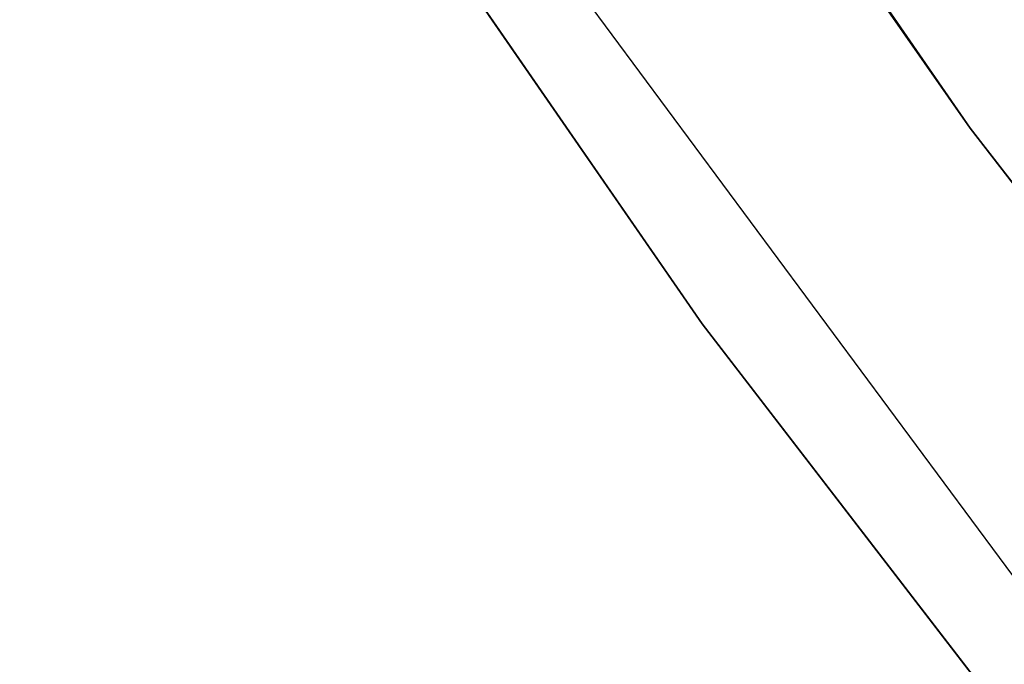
# Model space of a CAD drawing. Extents: x -775 to 775, y -775 to 775.
# Tile 82 of 256: x -609 to -600, y -443 to -437. Entities that reach past the tile are written whole.
import ezdxf

# ---------------------------------------------------------------- set-up
doc = ezdxf.new("R2010")
doc.units = 0
doc.layers.get('0').update_dxf_attribs({"color": 13, "linetype": 'CONTINUOUS'})

# ---------------------------------------------------------------- blocks, each defined once
blk = doc.blocks.new('OBJ_000001')
for p, q in [((-600.247, -437.8821), (-622.0196, -406.3696)), ((-600.247, -437.8821), (-618.4245, -411.819, 18.222)), ((-620.9215, -413.4818), (-576.8638, -473.0002)), ((-620.9215, -413.4818, 3), (-576.8638, -473.0002, 3)), ((-620.9215, -413.4818, 38.9998), (-576.8638, -473.0002, 38.9998)), ((-600.247, -437.8821), (-574.544, -471.098, 18.222)), ((-600.247, -437.8821), (-576.8616, -468.2571))]:
    blk.add_line(p, q)
at = {"color": 7}
mesh = blk.add_polyface(dxfattribs=at)
corners = [(-622.0196, -406.3696), (-600.247, -437.8821), (-618.4245, -411.819, 18.222)]
mesh.append_faces([[corners[k] for k in face] for face in [(0, 1, 2)]], dxfattribs={"color": 7})
mesh = blk.add_polyface(dxfattribs=at)
corners = [(-600.247, -437.8821), (-576.8616, -468.2571), (-574.544, -471.098, 18.222)]
mesh.append_faces([[corners[k] for k in face] for face in [(0, 1, 2)]], dxfattribs={"color": 7})
blk = doc.blocks.new('OBJ_000002')
for p, q in [((-602.6707, -439.6501, 30.1627), (-624.5312, -408.0104, 30.1627)), ((-602.6707, -439.6501, 7), (-624.5312, -408.0104, 7)), ((-579.1908, -470.1478, 30.1627), (-602.6707, -439.6501, 30.1627)), ((-602.6707, -439.6501, 7), (-602.6707, -439.6501, 30.1627)), ((-579.1908, -470.1478, 7), (-602.6707, -439.6501, 7))]:
    blk.add_line(p, q)
at = {"color": 8}
mesh = blk.add_polyface(dxfattribs=at)
corners = [(-624.5312, -408.0104, 7), (-602.6707, -439.6501, 30.1627), (-602.6707, -439.6501, 7), (-624.5312, -408.0104, 30.1627)]
mesh.append_faces([[corners[k] for k in face] for face in [(0, 1, 2), (1, 0, 3)]], dxfattribs={"vtx0": -1, "color": 8})
mesh = blk.add_polyface(dxfattribs=at)
corners = [(-602.6707, -439.6501, 7), (-579.1908, -470.1478, 30.1627), (-579.1908, -470.1478, 7), (-602.6707, -439.6501, 30.1627)]
mesh.append_faces([[corners[k] for k in face] for face in [(0, 1, 2), (1, 0, 3)]], dxfattribs={"vtx0": -1, "color": 8})
blk = doc.blocks.new('SKPE74C')
for name in ['OBJ_000002', 'OBJ_000001']:
    blk.add_blockref(name, (0, 0))

msp = doc.modelspace()

# ---------------------------------------------------------------- block references
msp.add_blockref('SKPE74C', (0, 0))

doc.saveas('drawing.dxf')
